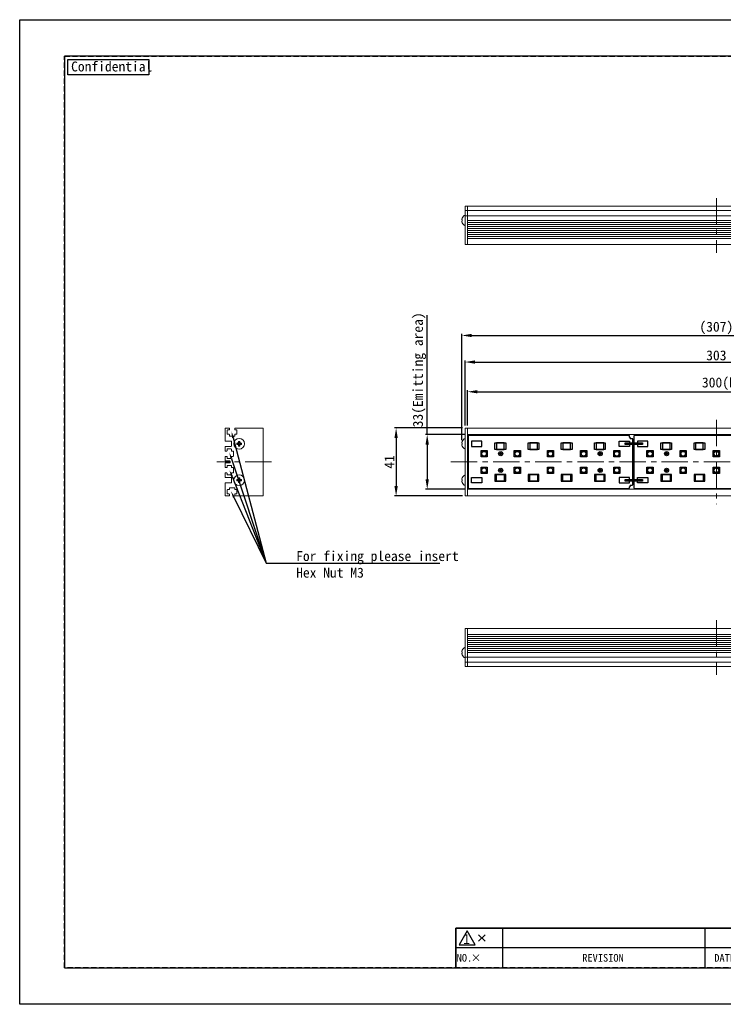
# Model space of a CAD drawing. Header units: millimetres. Extents: x 0 to 420, y 0 to 297.
# Tile 1 of 9: x 0 to 212, y 0 to 297. Entities that reach past the tile are written whole.
import ezdxf
from ezdxf import colors
from ezdxf.entities.mleader import LeaderData, LeaderLine
from ezdxf.enums import TextEntityAlignment as Align
from ezdxf.math import Vec2, Vec3

# ---------------------------------------------------------------- set-up
doc = ezdxf.new("R2010")
doc.units = ezdxf.units.MM
doc.header["$LTSCALE"] = 0.25
doc.linetypes.add('CENTER', pattern=[50.8, 31.75, -6.35, 6.35, -6.35])
doc.linetypes.add('HIDDEN', pattern=[9.525, 6.35, -3.175])
for name, color, linetype, lineweight in [('BASE', 7, 'Continuous', 20), ('CENTER', 1, 'CENTER', 9), ('DIMENSION', 6, 'Continuous', 9), ('MXB8146', 7, 'Continuous', 20), ('SIDE PLATE', 7, 'Continuous', 20)]:
    doc.layers.add(name, color=color, linetype=linetype, lineweight=lineweight)
for name, color, linetype in [('FORM', 252, 'Continuous'), ('Jumper', 7, 'Continuous'), ('MXB0164', 173, 'Continuous'), ('PCB ASSY', 3, 'Continuous')]:
    doc.layers.add(name, color=color, linetype=linetype)
doc.layers.add('PAPER', color=254, linetype='Continuous', plot=False)
doc.styles.add('VS Standard', font='msgothic.ttc', dxfattribs={"height": 3})
doc.styles.add('VS Standard(小)', font='txt', dxfattribs={"height": 2.4})
doc.dimstyles.new('VS Standard x0.5', dxfattribs={"dimtxt": 3, "dimasz": 3, "dimexe": 0.5, "dimexo": 0.8, "dimgap": 0.5, "dimtad": 3, "dimlfac": 2, "dimrnd": 0.0001, "dimzin": 9, "dimdsep": 46, "dimtxsty": 'VS Standard', "dimcen": 0, "dimaunit": 1, "dimadec": 0, "dimazin": 2, "dimtfac": 1, "dimtmove": 0, "dimatfit": 3, "dimfxl": 1, "dimtolj": 1, "dimtzin": 0, "dimarcsym": 0})

# ---------------------------------------------------------------- blocks, each defined once
blk = doc.blocks.new('表題欄金物用_ver3.0')
at = {"layer": 'FORM', "color": 0}
for p, q in [((-272, 23), (-286, 23)), ((-286, 23), (-286, 17)), ((-279.19, 21), (-277.19, 19)), ((-279.19, 19), (-277.19, 21)), ((-211, 23), (-272, 23)), ((-272, 23), (-272, 17)), ((-211, 23), (-211, 17)), ((-199, 23), (-211, 23)), ((-286, 17), (-286, 11)), ((-272, 17), (-286, 17)), ((-272, 17), (-272, 11)), ((-211, 17), (-272, 17)), ((-211, 17), (-211, 11)), ((-199, 17), (-211, 17))]:
    blk.add_line(p, q, dxfattribs=at)
at = {"layer": 'FORM', "color": 0, "lineweight": 15}
blk.add_line((-191, 11), (-286, 11), dxfattribs=at)
at = {"layer": 'FORM', "color": 0}
blk.add_lwpolyline([(-282.58, 22.13), (-285.01, 17.93), (-280.16, 17.93)], close=True, dxfattribs=at)
at = {"layer": 'FORM', "color": 0, "insert": (-282.79, 19.73), "char_height": 3, "attachment_point": 5, "style": 'VS Standard'}
blk.add_mtext('1', dxfattribs=at)
at = {"layer": 'FORM', "color": 0, "char_height": 2.3, "attachment_point": 5, "style": 'VS Standard'}
for s, insert, width in [('NO.', (-283.44, 14), 14), ('×', (-279.94, 14.02), 14), ('REVISION', (-241.67, 14), 46), ('{\\fMS Gothic|b0|i0|c128|p49;DATE}', (-204.99, 14), 12)]:
    blk.add_mtext(s, dxfattribs=dict(at, insert=insert, width=width))
at = {"layer": 'FORM', "color": 0}
for tag, height, style, p in [('処理(英語)', 2.8, 'VS Standard', (-133.24, 42.37)), ('材料', 2.8, 'VS Standard', (-58.21, 42.72)), ('処理(日本語)', 2.8, 'VS Standard', (-133.24, 38.37)), ('一般面取', 2.8, 'VS Standard', (-58.25, 38.53)), ('処理接点(英語)', 2.8, 'VS Standard', (-132.94, 34.42)), ('仕上', 2.8, 'VS Standard', (-58.25, 34.53)), ('処理接点(日本語)', 2.8, 'VS Standard', (-133, 30.5)), ('偏芯', 2.8, 'VS Standard', (-58.25, 30.53)), ('一般公差', 2.4, 'VS Standard(小)', (-106, 26.31)), ('適用（機種名）', 3.6, 'VS Standard', (-44.78, 25.6)), ('角度', 2.4, 'VS Standard(小)', (-106, 21.94)), ('NAME', 3.5, 'VS Standard', (-44.75, 19.65)), ('SCALE', 2.4, 'VS Standard(小)', (-106, 17.56)), ('DRAW_NO.', 3.5, 'VS Standard', (-44.75, 13.82)), ('DATE', 2.4, 'VS Standard(小)', (-106, 13.19))]:
    blk.add_attdef(tag, text='', height=height, dxfattribs=dict(at, style=style)).set_placement(p, align=Align.MIDDLE_CENTER)
at = {"layer": 'FORM', "color": 0, "style": 'VS Standard'}
for tag, p in [('APPROVED', (-182.5, 15.06)), ('CHECKED', (-167.5, 15.18)), ('DESIGNED', (-152.5, 15.09)), ('DRAWN', (-137.5, 15.23))]:
    blk.add_attdef(tag, text='', height=4.5, dxfattribs=at).set_placement(p, align=Align.BOTTOM_CENTER)
blk = doc.blocks.new('*D8')
at = {"layer": 'Defpoints', "color": 0}
for p in [(285, 184.77), (135, 173.84), (285, 173.84)]:
    blk.add_point(p, dxfattribs=at)
at = {"layer": 'DIMENSION', "color": 0, "lineweight": -2}
for p, q in [((135, 174.64), (135, 185.27)), ((138, 184.77), (282, 184.77)), ((285, 174.64), (285, 185.27))]:
    blk.add_line(p, q, dxfattribs=at)
at = {"layer": 'DIMENSION', "color": 0}
for points in [[(138, 185.27), (138, 184.27), (135, 184.77)], [(282, 184.27), (282, 185.27), (285, 184.77)]]:
    blk.add_solid(points, dxfattribs=at)
at = {"layer": 'DIMENSION', "color": 0, "insert": (224.02, 187.08), "char_height": 3, "attachment_point": 5, "style": 'VS Standard'}
blk.add_mtext('\\A1;{\\A1;300}(Emitting area)', dxfattribs=at)
blk = doc.blocks.new('*D9')
at = {"layer": 'Defpoints', "color": 0}
for p in [(285.75, 193.73), (134.25, 173.84), (285.75, 173.84)]:
    blk.add_point(p, dxfattribs=at)
at = {"layer": 'DIMENSION', "color": 0, "lineweight": -2}
for p, q in [((134.25, 174.64), (134.25, 194.23)), ((137.25, 193.73), (282.75, 193.73)), ((285.75, 174.64), (285.75, 194.23))]:
    blk.add_line(p, q, dxfattribs=at)
at = {"layer": 'DIMENSION', "color": 0}
for points in [[(137.25, 194.23), (137.25, 193.23), (134.25, 193.73)], [(282.75, 193.23), (282.75, 194.23), (285.75, 193.73)]]:
    blk.add_solid(points, dxfattribs=at)
at = {"layer": 'DIMENSION', "color": 0, "insert": (210, 195.73), "char_height": 3, "attachment_point": 5, "style": 'VS Standard'}
blk.add_mtext('\\A1;303', dxfattribs=at)
blk = doc.blocks.new('*D10')
at = {"layer": 'Defpoints', "color": 0}
for p in [(286.72, 201.75), (133.28, 169.33), (286.72, 169.33)]:
    blk.add_point(p, dxfattribs=at)
at = {"layer": 'DIMENSION', "color": 0, "lineweight": -2}
for p, q in [((133.28, 170.13), (133.28, 202.25)), ((286.72, 170.13), (286.72, 202.25)), ((136.28, 201.75), (283.72, 201.75))]:
    blk.add_line(p, q, dxfattribs=at)
at = {"layer": 'DIMENSION', "color": 0}
for points in [[(136.28, 202.25), (136.28, 201.25), (133.28, 201.75)], [(283.72, 201.25), (283.72, 202.25), (286.72, 201.75)]]:
    blk.add_solid(points, dxfattribs=at)
at = {"layer": 'DIMENSION', "color": 0, "insert": (210, 204), "char_height": 3, "attachment_point": 5, "style": 'VS Standard'}
blk.add_mtext('\\A1;\\A1;(307)', dxfattribs=at)
blk = doc.blocks.new('*D11')
at = {"layer": 'Defpoints', "color": 0}
for p in [(135, 171.84), (122.84, 155.34), (135, 155.34)]:
    blk.add_point(p, dxfattribs=at)
at = {"layer": 'DIMENSION', "color": 0, "lineweight": -2}
for p, q in [((122.84, 171.84), (122.84, 207.92)), ((134.2, 171.84), (122.34, 171.84)), ((122.84, 168.84), (122.84, 158.34)), ((134.2, 155.34), (122.34, 155.34))]:
    blk.add_line(p, q, dxfattribs=at)
at = {"layer": 'DIMENSION', "color": 0}
for points in [[(123.34, 168.84), (122.34, 168.84), (122.84, 171.84)], [(122.34, 158.34), (123.34, 158.34), (122.84, 155.34)]]:
    blk.add_solid(points, dxfattribs=at)
at = {"layer": 'DIMENSION', "color": 0, "insert": (120.52, 191.38), "char_height": 3, "attachment_point": 5, "rotation": 90, "style": 'VS Standard'}
blk.add_mtext('\\A1;{\\A1;33}(Emitting area)', dxfattribs=at)
blk = doc.blocks.new('*D12')
at = {"layer": 'Defpoints', "color": 0}
for p in [(134.25, 173.84), (113.47, 153.34), (134.25, 153.34)]:
    blk.add_point(p, dxfattribs=at)
at = {"layer": 'DIMENSION', "color": 0, "lineweight": -2}
for p, q in [((133.45, 173.84), (112.97, 173.84)), ((113.47, 170.84), (113.47, 156.34)), ((133.45, 153.34), (112.97, 153.34))]:
    blk.add_line(p, q, dxfattribs=at)
at = {"layer": 'DIMENSION', "color": 0}
for points in [[(113.97, 170.84), (112.97, 170.84), (113.47, 173.84)], [(112.97, 156.34), (113.97, 156.34), (113.47, 153.34)]]:
    blk.add_solid(points, dxfattribs=at)
at = {"layer": 'DIMENSION', "color": 0, "insert": (111.47, 163.59), "char_height": 3, "attachment_point": 5, "rotation": 90, "style": 'VS Standard'}
blk.add_mtext('\\A1;41', dxfattribs=at)

msp = doc.modelspace()

# ---------------------------------------------------------------- hatches: boundary and pattern name
at = {"layer": 'Jumper'}
h = msp.add_hatch(color=256, dxfattribs=at)
h.paths.add_polyline_path([(184.1, 169.3376), (182.55, 169.3376), (182.55, 168.8376), (184.1, 168.8376)])
h.paths.add_polyline_path([(185.15, 168.8376), (185.15, 169.3376), (184.1, 169.3376), (184.1, 168.8376)])
h.paths.add_polyline_path([(185.15, 169.3376), (185.15, 168.8376), (186.2, 168.8376), (186.2, 169.3376)])
h.paths.add_polyline_path([(187.7104, 168.8376), (187.7104, 169.3376), (186.2, 169.3376), (186.2, 168.8376)])
h.paths.add_polyline_path([(184.1, 158.3376), (182.55, 158.3376), (182.55, 157.8376), (184.1, 157.8376)])
h.paths.add_polyline_path([(185.15, 157.8376), (185.15, 158.3376), (184.1, 158.3376), (184.1, 157.8376)])
h.paths.add_polyline_path([(185.15, 158.3376), (185.15, 157.8376), (186.2, 157.8376), (186.2, 158.3376)])
h.paths.add_polyline_path([(187.7104, 157.8376), (187.7104, 158.3376), (186.2, 158.3376), (186.2, 157.8376)])

# ---------------------------------------------------------------- linework, layer by layer
at = {"layer": 'BASE'}
for p, q in [((285, 240.708), (135, 240.708)), ((135, 240.708), (135, 229.208)), ((135, 239.408), (285, 239.408)), ((285, 237.808), (135, 237.808)), ((135, 236.408), (285, 236.408)), ((285, 235.808), (135, 235.808)), ((135, 235.208), (285, 235.208)), ((285, 234.608), (135, 234.608)), ((135, 234.008), (285, 234.008)), ((285, 233.408), (135, 233.408)), ((135, 232.808), (285, 232.808)), ((285, 232.208), (135, 232.208)), ((135, 231.608), (285, 231.608)), ((285, 231.008), (135, 231.008)), ((135, 229.208), (285, 229.208)), ((135, 173.8376), (135, 153.3376)), ((135, 173.8376), (285, 173.8376)), ((285, 171.8376), (135, 171.8376)), ((135, 155.3376), (285, 155.3376)), ((285, 153.3376), (135, 153.3376)), ((135, 113.3556), (285, 113.3556)), ((135, 113.3556), (135, 101.8556)), ((285, 111.5556), (135, 111.5556)), ((135, 110.9556), (285, 110.9556)), ((285, 110.3556), (135, 110.3556)), ((135, 109.7556), (285, 109.7556)), ((285, 109.1556), (135, 109.1556)), ((135, 108.5556), (285, 108.5556)), ((285, 107.9556), (135, 107.9556)), ((135, 107.3556), (285, 107.3556)), ((285, 106.7556), (135, 106.7556)), ((135, 106.1556), (285, 106.1556)), ((285, 104.7556), (135, 104.7556)), ((135, 103.1556), (285, 103.1556)), ((285, 101.8556), (135, 101.8556))]:
    msp.add_line(p, q, dxfattribs=at)
at = {"layer": 'CENTER'}
for p, q in [((210, 243.208), (210, 226.708)), ((210, 176.3376), (210, 150.8376)), ((75.9091, 163.5876), (59.4091, 163.5876)), ((130, 163.5876), (290, 163.5876)), ((210, 115.8556), (210, 99.3556))]:
    msp.add_line(p, q, dxfattribs=at)
at = {"layer": 'FORM'}
for p, q in [((13.5, 286), (13.5, 11)), ((406.5, 286), (13.5, 286)), ((13.5, 286), (13.5, 286)), ((131.5, 11), (131.5, 23)), ((131.5, 23), (226.5, 23)), ((13.5, 11), (131.5, 11)), ((131.5, 11), (406.5, 11))]:
    msp.add_line(p, q, dxfattribs=at)
at = {"layer": 'FORM', "linetype": 'HIDDEN'}
msp.add_lwpolyline([(13.5, 286), (406.5, 286), (406.5, 11), (13.5, 11)], close=True, dxfattribs=at)
at = {"layer": 'FORM', "lineweight": 30}
msp.add_lwpolyline([(14.5, 285), (38.8908, 285), (38.8908, 280.3378), (14.5, 280.3378)], close=True, dxfattribs=at)
at = {"layer": 'Jumper'}
for points in [[(182.55, 169.3376), (187.7104, 169.3376), (187.7104, 168.8376), (182.55, 168.8376)], [(182.55, 158.3376), (187.7104, 158.3376), (187.7104, 157.8376), (182.55, 157.8376)]]:
    msp.add_lwpolyline(points, close=True, dxfattribs=at)
at = {"layer": 'MXB0164'}
for points in [[(144.925, 166.4626), (145.075, 166.4626), (145.075, 166.1626), (145.375, 166.1626), (145.375, 166.0126), (145.075, 166.0126), (145.075, 165.7126), (144.925, 165.7126), (144.925, 166.0126), (144.625, 166.0126), (144.625, 166.1626), (144.925, 166.1626)], [(174.925, 166.4626), (175.075, 166.4626), (175.075, 166.1626), (175.375, 166.1626), (175.375, 166.0126), (175.075, 166.0126), (175.075, 165.7126), (174.925, 165.7126), (174.925, 166.0126), (174.625, 166.0126), (174.625, 166.1626), (174.925, 166.1626)], [(194.925, 166.4626), (195.075, 166.4626), (195.075, 166.1626), (195.375, 166.1626), (195.375, 166.0126), (195.075, 166.0126), (195.075, 165.7126), (194.925, 165.7126), (194.925, 166.0126), (194.625, 166.0126), (194.625, 166.1626), (194.925, 166.1626)], [(144.925, 161.4626), (145.075, 161.4626), (145.075, 161.1626), (145.375, 161.1626), (145.375, 161.0126), (145.075, 161.0126), (145.075, 160.7126), (144.925, 160.7126), (144.925, 161.0126), (144.625, 161.0126), (144.625, 161.1626), (144.925, 161.1626)], [(174.925, 161.4626), (175.075, 161.4626), (175.075, 161.1626), (175.375, 161.1626), (175.375, 161.0126), (175.075, 161.0126), (175.075, 160.7126), (174.925, 160.7126), (174.925, 161.0126), (174.625, 161.0126), (174.625, 161.1626), (174.925, 161.1626)], [(194.925, 161.4626), (195.075, 161.4626), (195.075, 161.1626), (195.375, 161.1626), (195.375, 161.0126), (195.075, 161.0126), (195.075, 160.7126), (194.925, 160.7126), (194.925, 161.0126), (194.625, 161.0126), (194.625, 161.1626), (194.925, 161.1626)]]:
    msp.add_lwpolyline(points, close=True, dxfattribs=at)
for centre in [(145, 166.0876), (175, 166.0876), (195, 166.0876), (145, 161.0876), (175, 161.0876), (195, 161.0876)]:
    msp.add_circle(centre, 0.625, dxfattribs=at)
at = {"layer": 'MXB8146'}
for p, q in [((134.25, 238.083), (134.25, 234.833)), ((133.4063, 236.6661), (133.2823, 236.6994)), ((133.2823, 236.2167), (133.4063, 236.2499)), ((133.4063, 237.1661), (133.3947, 237.1693)), ((133.3947, 235.7468), (133.4063, 235.7499)), ((65.5431, 169.2036), (65.451, 169.2957)), ((66.0431, 169.2036), (65.9178, 169.329)), ((66.0431, 169.7036), (65.951, 169.7957)), ((66.0431, 169.7036), (66.0431, 169.2036)), ((66.2751, 169.7036), (66.0431, 169.7036)), ((66.2751, 169.7036), (66.3672, 169.7957)), ((66.2751, 169.2036), (66.2751, 169.7036)), ((66.2751, 169.2036), (66.4005, 169.329)), ((66.7751, 169.2036), (66.8672, 169.2957)), ((133.4063, 169.2957), (133.2823, 169.329)), ((133.4063, 169.7957), (133.3947, 169.7988)), ((134.25, 170.7126), (134.25, 167.4626)), ((65.5431, 168.9716), (65.451, 168.8795)), ((66.0431, 169.2036), (65.5431, 169.2036)), ((65.5431, 169.2036), (65.5431, 168.9716)), ((65.5431, 168.9716), (66.0431, 168.9716)), ((66.0431, 168.9716), (65.9178, 168.8463)), ((66.0431, 168.4716), (65.951, 168.3795)), ((66.0431, 168.9716), (66.0431, 168.4716)), ((66.0431, 168.4716), (66.2751, 168.4716)), ((66.7751, 169.2036), (66.2751, 169.2036)), ((66.2751, 168.9716), (66.4005, 168.8463)), ((66.2751, 168.9716), (66.7751, 168.9716)), ((66.2751, 168.4716), (66.2751, 168.9716)), ((66.2751, 168.4716), (66.3672, 168.3795)), ((66.7751, 168.9716), (66.7751, 169.2036)), ((66.7751, 168.9716), (66.8672, 168.8795)), ((133.2823, 168.8463), (133.4063, 168.8795)), ((133.3947, 168.3764), (133.4063, 168.3795)), ((65.5431, 158.2036), (65.451, 158.2957)), ((65.5431, 157.9716), (65.451, 157.8795)), ((66.0431, 158.2036), (65.5431, 158.2036)), ((65.5431, 158.2036), (65.5431, 157.9716)), ((65.5431, 157.9716), (66.0431, 157.9716)), ((66.0431, 158.2036), (65.9178, 158.329)), ((66.0431, 157.9716), (65.9178, 157.8463)), ((66.0431, 158.7036), (65.951, 158.7957)), ((66.0431, 157.4716), (65.951, 157.3795)), ((66.0431, 158.7036), (66.0431, 158.2036)), ((66.2751, 158.7036), (66.0431, 158.7036)), ((66.0431, 157.9716), (66.0431, 157.4716)), ((66.0431, 157.4716), (66.2751, 157.4716)), ((66.2751, 158.7036), (66.3672, 158.7957)), ((66.2751, 158.2036), (66.2751, 158.7036)), ((66.2751, 158.2036), (66.4005, 158.329)), ((66.7751, 158.2036), (66.2751, 158.2036)), ((66.2751, 157.9716), (66.4005, 157.8463)), ((66.2751, 157.9716), (66.7751, 157.9716)), ((66.2751, 157.4716), (66.2751, 157.9716)), ((66.2751, 157.4716), (66.3672, 157.3795)), ((66.7751, 158.2036), (66.8672, 158.2957)), ((66.7751, 157.9716), (66.7751, 158.2036)), ((66.7751, 157.9716), (66.8672, 157.8795)), ((133.2823, 158.329), (133.4063, 158.2957)), ((133.4063, 157.8795), (133.2823, 157.8463)), ((133.3947, 158.7988), (133.4063, 158.7957)), ((134.25, 156.4626), (134.25, 159.7126)), ((133.4063, 157.3795), (133.3947, 157.3764)), ((134.25, 107.7306), (134.25, 104.4806)), ((133.4063, 106.3137), (133.2823, 106.347)), ((133.2823, 105.8643), (133.4063, 105.8975)), ((133.4063, 106.8137), (133.3947, 106.8169)), ((133.3947, 105.3944), (133.4063, 105.3975))]:
    msp.add_line(p, q, dxfattribs=at)
for centre in [(66.1591, 169.0876), (66.1591, 158.0876)]:
    msp.add_circle(centre, 1.625, dxfattribs=at)
for centre, radius, start, end in [((135.0703, 236.458), 1.8203, 116.784996, 157.000817), ((135.1225, 236.4602), 1.8557, 157.639247, 172.593484), ((135.1225, 236.4559), 1.8557, 187.406516, 202.360753), ((135.2604, 236.458), 1.8657, 173.595632, 186.404368), ((135.0703, 236.458), 1.8203, 202.999183, 243.215004), ((72.3873, 169.0876), 6.9394, 178.281462, 181.718538), ((66.1294, 163.0636), 6.269, 91.934483, 96.212266), ((72.1832, 169.1173), 6.269, 173.787734, 178.065517), ((66.1591, 162.8595), 6.9394, 88.281462, 91.718538), ((60.1351, 169.1173), 6.269, 1.934483, 6.212266), ((66.1888, 163.0636), 6.269, 83.787734, 88.065517), ((59.931, 169.0876), 6.9394, 358.281462, 1.718538), ((135.1225, 169.0898), 1.8557, 157.639247, 172.593484), ((135.0703, 169.0876), 1.8203, 116.784996, 157.000817), ((135.2604, 169.0876), 1.8657, 173.595632, 186.404368), ((66.1294, 175.1117), 6.269, 263.787734, 268.065517), ((72.1832, 169.0579), 6.269, 181.934483, 186.212266), ((66.1591, 175.3158), 6.9394, 268.281462, 271.718538), ((60.1351, 169.0579), 6.269, 353.787734, 358.065517), ((66.1888, 175.1117), 6.269, 271.934483, 276.212266), ((135.1225, 169.0855), 1.8557, 187.406516, 202.360753), ((135.0703, 169.0876), 1.8203, 202.999183, 243.215004), ((72.3873, 158.0876), 6.9394, 178.281462, 181.718538), ((66.1294, 152.0636), 6.269, 91.934483, 96.212266), ((66.1294, 164.1117), 6.269, 263.787734, 268.065517), ((72.1832, 158.1173), 6.269, 173.787734, 178.065517), ((72.1832, 158.0579), 6.269, 181.934483, 186.212266), ((66.1591, 151.8595), 6.9394, 88.281462, 91.718538), ((60.1351, 158.1173), 6.269, 1.934483, 6.212266), ((60.1351, 158.0579), 6.269, 353.787734, 358.065517), ((66.1888, 152.0636), 6.269, 83.787734, 88.065517), ((66.1888, 164.1117), 6.269, 271.934483, 276.212266), ((59.931, 158.0876), 6.9394, 358.281462, 1.718538), ((135.1225, 158.0898), 1.8557, 157.639247, 172.593484), ((135.1225, 158.0855), 1.8557, 187.406516, 202.360753), ((135.0703, 158.0876), 1.8203, 116.784996, 157.000817), ((135.2604, 158.0876), 1.8657, 173.595632, 186.404368), ((66.1591, 164.3158), 6.9394, 268.281462, 271.718538), ((135.0703, 158.0876), 1.8203, 202.999183, 243.215004), ((135.0703, 106.1056), 1.8203, 116.784996, 157.000817), ((135.1225, 106.1078), 1.8557, 157.639247, 172.593484), ((135.1225, 106.1035), 1.8557, 187.406516, 202.360753), ((135.2604, 106.1056), 1.8657, 173.595632, 186.404368), ((135.0703, 106.1056), 1.8203, 202.999183, 243.215004)]:
    msp.add_arc(centre, radius, start, end, dxfattribs=at)
at = {"layer": 'PAPER'}
msp.add_lwpolyline([(0, 297), (420, 297), (420, 0), (0, 0)], close=True, dxfattribs=at)
at = {"layer": 'PCB ASSY'}
for points in [[(183.85, 171.0876), (183.85, 171.3876, 0.41421356), (183.65, 171.5876), (135.35, 171.5876, 0.41421356), (135.15, 171.3876), (135.15, 155.7876, 0.41421356), (135.35, 155.5876), (183.65, 155.5876, 0.41421356), (183.85, 155.7876), (183.85, 156.0876)], [(184.35, 156.5876), (184.65, 156.5876, 0.41421356), (184.85, 156.7876), (184.85, 170.3876, 0.41421356), (184.65, 170.5876), (184.35, 170.5876)], [(233.85, 171.0876), (233.85, 171.3876, 0.41421356), (233.65, 171.5876), (185.35, 171.5876, 0.41421356), (185.15, 171.3876), (185.15, 155.7876, 0.41421356), (185.35, 155.5876), (233.65, 155.5876, 0.41421356), (233.85, 155.7876), (233.85, 156.0876)]]:
    msp.add_lwpolyline(points, format="xyb", dxfattribs=at)
for points in [[(136.2, 168.2876), (139.3, 168.2876), (139.3, 169.8876), (136.2, 169.8876)], [(143.2705, 169.3376), (146.5205, 169.3376), (146.5205, 167.3376), (143.2705, 167.3376)], [(143.75, 167.3376), (146.05, 167.3376), (146.05, 169.3376), (143.75, 169.3376)], [(153.2705, 169.3376), (156.5205, 169.3376), (156.5205, 167.3376), (153.2705, 167.3376)], [(153.75, 167.3376), (156.05, 167.3376), (156.05, 169.3376), (153.75, 169.3376)], [(163.2705, 169.3376), (166.5205, 169.3376), (166.5205, 167.3376), (163.2705, 167.3376)], [(163.75, 167.3376), (166.05, 167.3376), (166.05, 169.3376), (163.75, 169.3376)], [(173.2705, 169.3376), (176.5205, 169.3376), (176.5205, 167.3376), (173.2705, 167.3376)], [(173.75, 167.3376), (176.05, 167.3376), (176.05, 169.3376), (173.75, 169.3376)], [(183.8, 168.2876), (180.7, 168.2876), (180.7, 169.8876), (183.8, 169.8876)], [(186.2, 168.2876), (189.3, 168.2876), (189.3, 169.8876), (186.2, 169.8876)], [(193.2705, 169.3376), (196.5205, 169.3376), (196.5205, 167.3376), (193.2705, 167.3376)], [(193.75, 167.3376), (196.05, 167.3376), (196.05, 169.3376), (193.75, 169.3376)], [(203.2705, 169.3376), (206.5205, 169.3376), (206.5205, 167.3376), (203.2705, 167.3376)], [(203.75, 167.3376), (206.05, 167.3376), (206.05, 169.3376), (203.75, 169.3376)], [(139.075, 167.0126), (140.925, 167.0126), (140.925, 165.1626), (139.075, 165.1626)], [(139.1, 166.9876), (140.7, 166.9876), (140.9, 166.7876), (140.9, 165.3876), (140.7, 165.1876), (139.1, 165.1876)], [(149.075, 167.0126), (150.925, 167.0126), (150.925, 165.1626), (149.075, 165.1626)], [(149.1, 166.9876), (150.7, 166.9876), (150.9, 166.7876), (150.9, 165.3876), (150.7, 165.1876), (149.1, 165.1876)], [(159.075, 167.0126), (160.925, 167.0126), (160.925, 165.1626), (159.075, 165.1626)], [(159.1, 166.9876), (160.7, 166.9876), (160.9, 166.7876), (160.9, 165.3876), (160.7, 165.1876), (159.1, 165.1876)], [(169.075, 167.0126), (170.925, 167.0126), (170.925, 165.1626), (169.075, 165.1626)], [(169.1, 166.9876), (170.7, 166.9876), (170.9, 166.7876), (170.9, 165.3876), (170.7, 165.1876), (169.1, 165.1876)], [(179.075, 167.0126), (180.925, 167.0126), (180.925, 165.1626), (179.075, 165.1626)], [(179.1, 166.9876), (180.7, 166.9876), (180.9, 166.7876), (180.9, 165.3876), (180.7, 165.1876), (179.1, 165.1876)], [(189.075, 167.0126), (190.925, 167.0126), (190.925, 165.1626), (189.075, 165.1626)], [(189.1, 166.9876), (190.7, 166.9876), (190.9, 166.7876), (190.9, 165.3876), (190.7, 165.1876), (189.1, 165.1876)], [(199.075, 167.0126), (200.925, 167.0126), (200.925, 165.1626), (199.075, 165.1626)], [(199.1, 166.9876), (200.7, 166.9876), (200.9, 166.7876), (200.9, 165.3876), (200.7, 165.1876), (199.1, 165.1876)], [(209.075, 167.0126), (210.925, 167.0126), (210.925, 165.1626), (209.075, 165.1626)], [(209.1, 166.9876), (210.7, 166.9876), (210.9, 166.7876), (210.9, 165.3876), (210.7, 165.1876), (209.1, 165.1876)], [(139.075, 162.0126), (140.925, 162.0126), (140.925, 160.1626), (139.075, 160.1626)], [(139.1, 161.9876), (140.7, 161.9876), (140.9, 161.7876), (140.9, 160.3876), (140.7, 160.1876), (139.1, 160.1876)], [(149.075, 162.0126), (150.925, 162.0126), (150.925, 160.1626), (149.075, 160.1626)], [(149.1, 161.9876), (150.7, 161.9876), (150.9, 161.7876), (150.9, 160.3876), (150.7, 160.1876), (149.1, 160.1876)], [(159.075, 162.0126), (160.925, 162.0126), (160.925, 160.1626), (159.075, 160.1626)], [(159.1, 161.9876), (160.7, 161.9876), (160.9, 161.7876), (160.9, 160.3876), (160.7, 160.1876), (159.1, 160.1876)], [(169.075, 162.0126), (170.925, 162.0126), (170.925, 160.1626), (169.075, 160.1626)], [(169.1, 161.9876), (170.7, 161.9876), (170.9, 161.7876), (170.9, 160.3876), (170.7, 160.1876), (169.1, 160.1876)], [(179.075, 162.0126), (180.925, 162.0126), (180.925, 160.1626), (179.075, 160.1626)], [(179.1, 161.9876), (180.7, 161.9876), (180.9, 161.7876), (180.9, 160.3876), (180.7, 160.1876), (179.1, 160.1876)], [(189.075, 162.0126), (190.925, 162.0126), (190.925, 160.1626), (189.075, 160.1626)], [(189.1, 161.9876), (190.7, 161.9876), (190.9, 161.7876), (190.9, 160.3876), (190.7, 160.1876), (189.1, 160.1876)], [(199.075, 162.0126), (200.925, 162.0126), (200.925, 160.1626), (199.075, 160.1626)], [(199.1, 161.9876), (200.7, 161.9876), (200.9, 161.7876), (200.9, 160.3876), (200.7, 160.1876), (199.1, 160.1876)], [(209.075, 162.0126), (210.925, 162.0126), (210.925, 160.1626), (209.075, 160.1626)], [(209.1, 161.9876), (210.7, 161.9876), (210.9, 161.7876), (210.9, 160.3876), (210.7, 160.1876), (209.1, 160.1876)], [(136.2, 158.8876), (139.3, 158.8876), (139.3, 157.2876), (136.2, 157.2876)], [(143.2705, 157.8376), (146.5205, 157.8376), (146.5205, 159.8376), (143.2705, 159.8376)], [(143.75, 159.8376), (146.05, 159.8376), (146.05, 157.8376), (143.75, 157.8376)], [(153.2705, 157.8376), (156.5205, 157.8376), (156.5205, 159.8376), (153.2705, 159.8376)], [(153.75, 159.8376), (156.05, 159.8376), (156.05, 157.8376), (153.75, 157.8376)], [(163.2705, 157.8376), (166.5205, 157.8376), (166.5205, 159.8376), (163.2705, 159.8376)], [(163.75, 159.8376), (166.05, 159.8376), (166.05, 157.8376), (163.75, 157.8376)], [(173.2705, 157.8376), (176.5205, 157.8376), (176.5205, 159.8376), (173.2705, 159.8376)], [(173.75, 159.8376), (176.05, 159.8376), (176.05, 157.8376), (173.75, 157.8376)], [(183.8, 158.8876), (180.7, 158.8876), (180.7, 157.2876), (183.8, 157.2876)], [(186.2, 158.8876), (189.3, 158.8876), (189.3, 157.2876), (186.2, 157.2876)], [(193.2705, 157.8376), (196.5205, 157.8376), (196.5205, 159.8376), (193.2705, 159.8376)], [(193.75, 159.8376), (196.05, 159.8376), (196.05, 157.8376), (193.75, 157.8376)], [(203.2705, 157.8376), (206.5205, 157.8376), (206.5205, 159.8376), (203.2705, 159.8376)], [(203.75, 159.8376), (206.05, 159.8376), (206.05, 157.8376), (203.75, 157.8376)]]:
    msp.add_lwpolyline(points, close=True, dxfattribs=at)
for centre, radius in [((140, 166.0876), 0.74), ((140, 166.0876), 0.7075), ((150, 166.0876), 0.74), ((150, 166.0876), 0.7075), ((160, 166.0876), 0.74), ((160, 166.0876), 0.7075), ((170, 166.0876), 0.74), ((170, 166.0876), 0.7075), ((180, 166.0876), 0.74), ((180, 166.0876), 0.7075), ((190, 166.0876), 0.74), ((190, 166.0876), 0.7075), ((200, 166.0876), 0.74), ((200, 166.0876), 0.7075), ((210, 166.0876), 0.74), ((210, 166.0876), 0.7075), ((140, 161.0876), 0.74), ((140, 161.0876), 0.7075), ((150, 161.0876), 0.74), ((150, 161.0876), 0.7075), ((160, 161.0876), 0.74), ((160, 161.0876), 0.7075), ((170, 161.0876), 0.74), ((170, 161.0876), 0.7075), ((180, 161.0876), 0.74), ((180, 161.0876), 0.7075), ((190, 161.0876), 0.74), ((190, 161.0876), 0.7075), ((200, 161.0876), 0.74), ((200, 161.0876), 0.7075), ((210, 161.0876), 0.74), ((210, 161.0876), 0.7075)]:
    msp.add_circle(centre, radius, dxfattribs=at)
for centre, start, end in [((184.35, 171.0876), 180, 270), ((184.35, 156.0876), 90, 180)]:
    msp.add_arc(centre, 0.5, start, end, dxfattribs=at)
at = {"layer": 'SIDE PLATE'}
for p, q in [((135, 240.708), (134.25, 240.708)), ((134.25, 240.708), (134.25, 229.208)), ((135, 229.208), (135, 240.708)), ((134.25, 239.408), (135, 239.408)), ((135, 237.808), (134.25, 237.808)), ((134.25, 229.208), (135, 229.208)), ((61.9091, 169.9876), (61.9091, 173.7376)), ((62.0091, 173.8376), (63.1091, 173.8376)), ((62.5841, 173.1376), (62.5841, 172.0376)), ((63.1091, 173.2376), (62.6841, 173.2376)), ((63.2091, 173.7376), (63.2091, 173.3376)), ((64.8091, 173.3376), (64.8091, 173.7376)), ((64.9091, 173.8376), (73.3091, 173.8376)), ((65.3341, 173.2376), (64.9091, 173.2376)), ((65.4341, 172.0376), (65.4341, 173.1376)), ((73.4091, 173.7376), (73.4091, 153.4376)), ((63.7091, 169.8876), (62.0091, 169.8876)), ((62.6841, 171.9376), (63.1091, 171.9376)), ((63.2091, 171.8376), (63.2091, 171.4376)), ((63.3091, 171.3376), (64.7091, 171.3376)), ((63.8091, 168.3876), (63.8091, 169.7876)), ((64.8091, 171.4376), (64.8091, 171.8376)), ((64.9091, 171.9376), (65.3341, 171.9376)), ((61.9091, 166.9876), (61.9091, 168.1876)), ((62.0091, 168.2876), (63.7091, 168.2876)), ((62.4091, 166.8876), (62.0091, 166.8876)), ((62.5091, 167.4126), (62.5091, 166.9876)), ((63.7091, 167.5126), (62.6091, 167.5126)), ((63.8091, 166.9876), (63.8091, 167.4126)), ((64.3091, 166.8876), (63.9091, 166.8876)), ((64.4091, 165.3876), (64.4091, 166.7876)), ((61.9091, 163.9876), (61.9091, 165.1876)), ((62.0091, 165.2876), (62.4091, 165.2876)), ((63.3091, 163.8876), (62.0091, 163.8876)), ((62.5091, 165.1876), (62.5091, 164.7626)), ((62.6091, 164.6626), (63.7091, 164.6626)), ((63.4091, 163.3876), (63.4091, 163.7876)), ((63.8091, 164.7626), (63.8091, 165.1876)), ((63.9091, 165.2876), (64.3091, 165.2876)), ((61.9091, 161.9876), (61.9091, 163.1876)), ((62.0091, 163.2876), (63.3091, 163.2876)), ((62.4091, 161.8876), (62.0091, 161.8876)), ((62.5091, 162.4126), (62.5091, 161.9876)), ((63.7091, 162.5126), (62.6091, 162.5126)), ((63.8091, 161.9876), (63.8091, 162.4126)), ((64.3091, 161.8876), (63.9091, 161.8876)), ((64.4091, 160.3876), (64.4091, 161.7876)), ((61.9091, 158.9876), (61.9091, 160.1876)), ((62.0091, 160.2876), (62.4091, 160.2876)), ((63.7091, 158.8876), (62.0091, 158.8876)), ((62.5091, 160.1876), (62.5091, 159.7626)), ((62.6091, 159.6626), (63.7091, 159.6626)), ((63.8091, 159.7626), (63.8091, 160.1876)), ((63.8091, 157.3876), (63.8091, 158.7876)), ((63.9091, 160.2876), (64.3091, 160.2876)), ((61.9091, 153.4376), (61.9091, 157.1876)), ((62.0091, 157.2876), (63.7091, 157.2876)), ((62.5841, 155.1376), (62.5841, 154.0376)), ((63.1091, 155.2376), (62.6841, 155.2376)), ((63.2091, 155.7376), (63.2091, 155.3376)), ((64.7091, 155.8376), (63.3091, 155.8376)), ((64.8091, 155.3376), (64.8091, 155.7376)), ((65.3341, 155.2376), (64.9091, 155.2376)), ((65.4341, 154.0376), (65.4341, 155.1376)), ((63.1091, 153.3376), (62.0091, 153.3376)), ((62.6841, 153.9376), (63.1091, 153.9376)), ((63.2091, 153.8376), (63.2091, 153.4376)), ((64.8091, 153.4376), (64.8091, 153.8376)), ((64.9091, 153.9376), (65.3341, 153.9376)), ((73.3091, 153.3376), (64.9091, 153.3376)), ((134.25, 113.3556), (135, 113.3556)), ((134.25, 101.8556), (134.25, 113.3556)), ((135, 113.3556), (135, 101.8556)), ((135, 104.7556), (134.25, 104.7556)), ((134.25, 103.1556), (135, 103.1556)), ((135, 101.8556), (134.25, 101.8556))]:
    msp.add_line(p, q, dxfattribs=at)
msp.add_lwpolyline([(135, 173.8376), (135, 153.3376), (134.25, 153.3376), (134.25, 173.8376)], close=True, dxfattribs=at)
for centre, start, end in [((62.0091, 173.7376), 90, 180), ((62.6841, 173.1376), 90, 180), ((63.1091, 173.7376), 0, 90), ((63.1091, 173.3376), 270, 0), ((64.9091, 173.7376), 90, 180), ((64.9091, 173.3376), 180, 270), ((65.3341, 173.1376), 0, 90), ((73.3091, 173.7376), 0, 90), ((62.0091, 169.9876), 180, 270), ((62.6841, 172.0376), 180, 270), ((63.1091, 171.8376), 0, 90), ((63.3091, 171.4376), 180, 270), ((63.7091, 169.7876), 0, 90), ((64.7091, 171.4376), 270, 0), ((64.9091, 171.8376), 90, 180), ((65.3341, 172.0376), 270, 0), ((62.0091, 168.1876), 90, 180), ((62.0091, 166.9876), 180, 270), ((62.4091, 166.9876), 270, 0), ((62.6091, 167.4126), 90, 180), ((63.7091, 168.3876), 270, 0), ((63.7091, 167.4126), 0, 90), ((63.9091, 166.9876), 180, 270), ((64.3091, 166.7876), 0, 90), ((62.0091, 165.1876), 90, 180), ((62.0091, 163.9876), 180, 270), ((62.4091, 165.1876), 0, 90), ((62.6091, 164.7626), 180, 270), ((63.3091, 163.7876), 0, 90), ((63.3091, 163.3876), 270, 0), ((63.7091, 164.7626), 270, 0), ((63.9091, 165.1876), 90, 180), ((64.3091, 165.3876), 270, 0), ((62.0091, 163.1876), 90, 180), ((62.0091, 161.9876), 180, 270), ((62.4091, 161.9876), 270, 0), ((62.6091, 162.4126), 90, 180), ((63.7091, 162.4126), 0, 90), ((63.9091, 161.9876), 180, 270), ((64.3091, 161.7876), 0, 90), ((64.3091, 160.3876), 270, 0), ((62.0091, 160.1876), 90, 180), ((62.0091, 158.9876), 180, 270), ((62.4091, 160.1876), 0, 90), ((62.6091, 159.7626), 180, 270), ((63.7091, 159.7626), 270, 0), ((63.7091, 158.7876), 0, 90), ((63.9091, 160.1876), 90, 180), ((62.0091, 157.1876), 90, 180), ((62.6841, 155.1376), 90, 180), ((63.1091, 155.3376), 270, 0), ((63.3091, 155.7376), 90, 180), ((63.7091, 157.3876), 270, 0), ((64.7091, 155.7376), 0, 90), ((64.9091, 155.3376), 180, 270), ((65.3341, 155.1376), 0, 90), ((62.0091, 153.4376), 180, 270), ((62.6841, 154.0376), 180, 270), ((63.1091, 153.8376), 0, 90), ((63.1091, 153.4376), 270, 0), ((64.9091, 153.8376), 90, 180), ((64.9091, 153.4376), 180, 270), ((65.3341, 154.0376), 270, 0), ((73.3091, 153.4376), 270, 0)]:
    msp.add_arc(centre, 0.1, start, end, dxfattribs=at)

# ---------------------------------------------------------------- block references
msp.add_blockref('表題欄金物用_ver3.0', (417.5, 0))

# ---------------------------------------------------------------- texts
at = {"layer": 'FORM', "lineweight": 30, "insert": (15.494, 284.3886), "char_height": 3, "attachment_point": 1, "style": 'VS Standard'}
msp.add_mtext_dynamic_manual_height_columns('Confidential', width=3, gutter_width=15, heights=[-3], dxfattribs=at)

# ---------------------------------------------------------------- dimensions: what is measured, and where the dimension line sits
at = {"layer": 'DIMENSION'}
dim = msp.add_linear_dim(base=(122.8389, 155.3376), p1=(135, 171.8376), p2=(135, 155.3376), angle=90, text='{\\A1;<>}(Emitting area)', dimstyle='VS Standard x0.5', dxfattribs=at)
dim.commit()
dim.dimension.update_dxf_attribs({"geometry": '*D11', "text_midpoint": (122.8389, 191.3771), "dimtype": 160})
dim = msp.add_linear_dim(base=(286.7177, 201.7506), p1=(133.2823, 169.329), p2=(286.7177, 169.329), text='\\A1;(307)', dimstyle='VS Standard x0.5', dxfattribs=at)
dim.commit()
dim.dimension.update_dxf_attribs({"geometry": '*D10', "text_midpoint": (210, 204.0017)})
dim = msp.add_linear_dim(base=(285.75, 193.7279), p1=(134.25, 173.8376), p2=(285.75, 173.8376), dimstyle='VS Standard x0.5', dxfattribs=at)
dim.commit()
dim.dimension.update_dxf_attribs({"geometry": '*D9', "text_midpoint": (210, 195.7284)})
dim = msp.add_linear_dim(base=(285, 184.7652), p1=(135, 173.8376), p2=(285, 173.8376), text='{\\A1;<>}(Emitting area)', dimstyle='VS Standard x0.5', dxfattribs=at)
dim.commit()
dim.dimension.update_dxf_attribs({"geometry": '*D8', "text_midpoint": (224.019, 184.7652), "dimtype": 160})
dim = msp.add_linear_dim(base=(113.4747, 153.3376), p1=(134.25, 173.8376), p2=(134.25, 153.3376), angle=90, dimstyle='VS Standard x0.5', dxfattribs=at)
dim.commit()
dim.dimension.update_dxf_attribs({"geometry": '*D12', "text_midpoint": (111.4741, 163.5876)})

# ---------------------------------------------------------------- leaders
ml = msp.add_multileader_mtext('Standard', dxfattribs=at)
ml.set_content('', style='VS Standard')
ml.set_leader_properties()
ml.build(insert=Vec2(0, 0))
ml.multileader.update_dxf_attribs({"text_left_attachment_type": 6, "text_right_attachment_type": 6, "dogleg_length": 1, "arrow_head_size": 2})
ctx = ml.context
ctx.base_point, ctx.char_height, ctx.arrow_head_size, ctx.landing_gap_size, ctx.plane_origin = Vec3(77.1326, 142.9353), 3, 2, 1, Vec3(16.7433, 57.435)
ctx.left_attachment, ctx.right_attachment = 6, 6
notes = []
notes.append((ctx, [(0, (1, 1, 0), (74.3403, 133.1091), (1, 0), 1, [(0, [(63.8301, 172.8)], 0, [])])]))
ctx.mtext.insert = Vec3(76.3403, 136.7091)
ml = msp.add_multileader_mtext('Standard', dxfattribs=at)
ml.set_content('', style='VS Standard')
ml.set_leader_properties()
ml.build(insert=Vec2(0, 0))
ml.multileader.update_dxf_attribs({"text_left_attachment_type": 6, "text_right_attachment_type": 6, "dogleg_length": 1, "arrow_head_size": 2})
ctx = ml.context
ctx.base_point, ctx.char_height, ctx.arrow_head_size, ctx.landing_gap_size, ctx.plane_origin = Vec3(77.1326, 142.9353), 3, 2, 1, Vec3(31.4515, 51.4454)
ctx.left_attachment, ctx.right_attachment = 6, 6
notes.append((ctx, [(0, (1, 1, 0), (74.3403, 133.1091), (1, 0), 1, [(0, [(63.2052, 166.4525)], 0, [])])]))
ctx.mtext.insert = Vec3(76.3403, 136.7091)
ml = msp.add_multileader_mtext('Standard', dxfattribs=at)
ml.set_content('', style='VS Standard')
ml.set_leader_properties()
ml.build(insert=Vec2(0, 0))
ml.multileader.update_dxf_attribs({"text_left_attachment_type": 6, "text_right_attachment_type": 6, "dogleg_length": 1, "arrow_head_size": 2})
ctx = ml.context
ctx.base_point, ctx.char_height, ctx.arrow_head_size, ctx.landing_gap_size, ctx.plane_origin = Vec3(77.1326, 142.9353), 3, 2, 1, Vec3(32.7015, 46.3436)
ctx.left_attachment, ctx.right_attachment = 6, 6
notes.append((ctx, [(0, (1, 1, 0), (74.3403, 133.1091), (1, 0), 1, [(0, [(63.2699, 161.0527)], 0, [])])]))
ctx.mtext.insert = Vec3(76.3403, 136.7091)
ml = msp.add_multileader_mtext('Standard', dxfattribs=at)
ml.set_content('For fixing please insert\\PHex Nut M3', style='VS Standard')
ml.set_leader_properties()
ml.build(insert=Vec2(0, 0))
ml.multileader.update_dxf_attribs({"text_left_attachment_type": 6, "text_right_attachment_type": 6, "dogleg_length": 1, "arrow_head_size": 2})
ctx = ml.context
ctx.base_point, ctx.char_height, ctx.arrow_head_size, ctx.landing_gap_size, ctx.plane_origin = Vec3(82.3403, 133.1091), 3, 2, 1, Vec3(28.9022, -15.2099)
ctx.left_attachment, ctx.right_attachment = 6, 6
notes.append((ctx, [(0, (1, 1, 0), (74.3403, 133.1091), (1, 0), 8, [(0, [(63.6821, 154.7547)], 0, [])])]))
ctx.mtext.insert = Vec3(83.3403, 136.7091)
for ctx, leaders in notes:
    for number, flags, end, landing, length, lines in leaders:
        leader = LeaderData()
        leader.index, (leader.has_last_leader_line, leader.has_dogleg_vector, leader.attachment_direction) = number, flags
        leader.last_leader_point, leader.dogleg_vector, leader.dogleg_length = Vec3(end), Vec3(landing), length
        for number, points, colour, breaks in lines:
            line = LeaderLine()
            line.index, line.vertices, line.color, line.breaks = number, Vec3.list(points), colors.encode_raw_color(colour), breaks
            leader.lines.append(line)
        ctx.leaders.append(leader)

doc.saveas('drawing.dxf')
